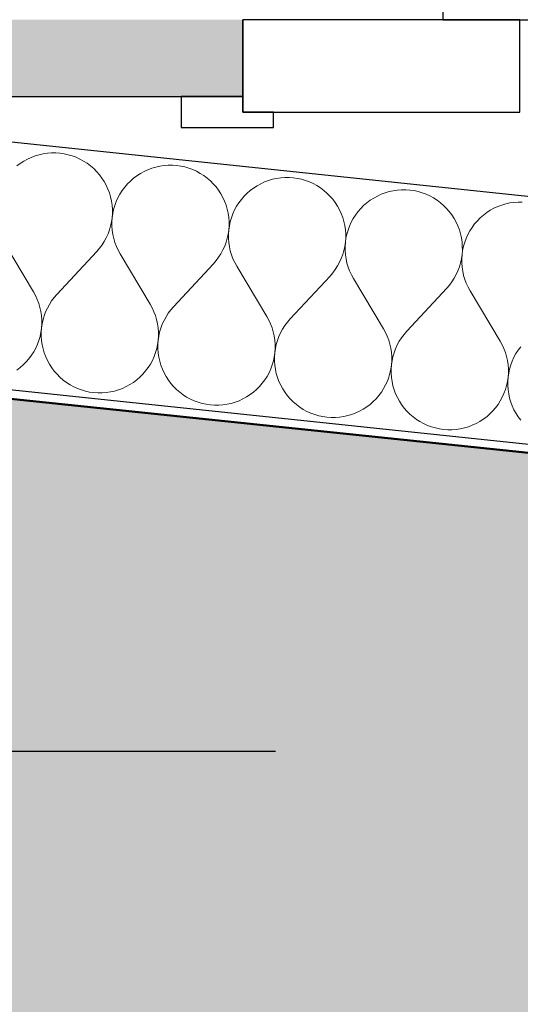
# Model space of a CAD drawing. Header units: millimetres. Extents: x -28761 to 4793, y -4271 to 20239.
# Tile 160 of 256: x -12714 to -12388, y 8825 to 9465. Entities that reach past the tile are written whole.
import ezdxf

# ---------------------------------------------------------------- set-up
doc = ezdxf.new("R2010")
doc.units = ezdxf.units.MM
doc.header["$MEASUREMENT"] = 0
doc.linetypes.add('Wipeout_Contour', pattern=[1000, 0, -1000])
for name, color, linetype in [('5._POHLED ZÁPADNÍ_1_Konstrukce - nenosné', 7, 'Continuous'), ('5._POHLED ZÁPADNÍ_1_Konstrukce - nosné', 7, 'Continuous'), ('5._POHLED ZÁPADNÍ_1_Nové_Konstrukce - nosné', 7, 'Continuous'), ('5._POHLED ZÁPADNÍ_1_Nové_Kóty - SP', 7, 'Continuous'), ('5._POHLED ZÁPADNÍ_1_Nové_Výplně – Řezové', 7, 'Continuous'), ('5._POHLED ZÁPADNÍ_1_Nové_VÝTAH VAR 1', 7, 'Continuous'), ('5._POHLED ZÁPADNÍ_1_Výplně – Řezové', 7, 'Continuous')]:
    doc.layers.add(name, color=color, linetype=linetype)

# ---------------------------------------------------------------- blocks, each defined once
blk = doc.blocks.new('*X36', base_point=(-30186.65, -6515.26))
at = {"layer": '5._POHLED ZÁPADNÍ_1_Nové_Výplně – Řezové', "color": 21, "linetype": 'Continuous', "lineweight": 20, "true_color": 0xffaaaa}
for p, q in [((-12711.06, 9372.72), (-12713.35, 9371.24)), ((-12708.68, 9374.03), (-12711.06, 9372.72)), ((-12706.2, 9375.17), (-12708.68, 9374.03)), ((-12703.66, 9376.12), (-12706.2, 9375.17)), ((-12701.05, 9376.9), (-12703.66, 9376.12)), ((-12698.39, 9377.48), (-12701.05, 9376.9)), ((-12695.7, 9377.87), (-12698.39, 9377.48)), ((-12692.99, 9378.07), (-12695.7, 9377.87)), ((-12690.27, 9378.08), (-12692.99, 9378.07)), ((-12687.55, 9377.89), (-12690.27, 9378.08)), ((-12684.86, 9377.51), (-12687.55, 9377.89)), ((-12682.2, 9376.94), (-12684.86, 9377.51)), ((-12679.59, 9376.18), (-12682.2, 9376.94)), ((-12677.04, 9375.23), (-12679.59, 9376.18)), ((-12674.56, 9374.11), (-12677.04, 9375.23)), ((-12672.17, 9372.81), (-12674.56, 9374.11)), ((-12669.88, 9371.34), (-12672.17, 9372.81)), ((-12713.35, 9371.24), (-12715.52, 9369.61)), ((-12667.7, 9369.71), (-12669.88, 9371.34)), ((-12665.64, 9367.94), (-12667.7, 9369.71)), ((-12663.71, 9366.02), (-12665.64, 9367.94)), ((-12630.43, 9367.19), (-12632.9, 9366.05)), ((-12627.89, 9368.14), (-12630.43, 9367.19)), ((-12625.28, 9368.92), (-12627.89, 9368.14)), ((-12622.62, 9369.5), (-12625.28, 9368.92)), ((-12619.93, 9369.89), (-12622.62, 9369.5)), ((-12617.21, 9370.09), (-12619.93, 9369.89)), ((-12614.49, 9370.1), (-12617.21, 9370.09)), ((-12611.78, 9369.91), (-12614.49, 9370.1)), ((-12609.09, 9369.53), (-12611.78, 9369.91)), ((-12606.43, 9368.96), (-12609.09, 9369.53)), ((-12603.82, 9368.2), (-12606.43, 9368.96)), ((-12601.26, 9367.25), (-12603.82, 9368.2)), ((-12598.79, 9366.13), (-12601.26, 9367.25)), ((-12661.92, 9363.96), (-12663.71, 9366.02)), ((-12660.29, 9361.79), (-12661.92, 9363.96)), ((-12658.81, 9359.5), (-12660.29, 9361.79)), ((-12639.75, 9361.63), (-12641.8, 9359.84)), ((-12637.57, 9363.26), (-12639.75, 9361.63)), ((-12635.29, 9364.74), (-12637.57, 9363.26)), ((-12632.9, 9366.05), (-12635.29, 9364.74)), ((-12596.4, 9364.83), (-12598.79, 9366.13)), ((-12594.11, 9363.36), (-12596.4, 9364.83)), ((-12591.92, 9361.73), (-12594.11, 9363.36)), ((-12589.86, 9359.96), (-12591.92, 9361.73)), ((-12587.94, 9358.04), (-12589.86, 9359.96)), ((-12552.11, 9360.16), (-12554.66, 9359.21)), ((-12549.51, 9360.94), (-12552.11, 9360.16)), ((-12546.85, 9361.52), (-12549.51, 9360.94)), ((-12544.16, 9361.91), (-12546.85, 9361.52)), ((-12541.44, 9362.11), (-12544.16, 9361.91)), ((-12538.72, 9362.12), (-12541.44, 9362.11)), ((-12536.01, 9361.93), (-12538.72, 9362.12)), ((-12533.32, 9361.55), (-12536.01, 9361.93)), ((-12530.66, 9360.98), (-12533.32, 9361.55)), ((-12528.04, 9360.22), (-12530.66, 9360.98)), ((-12525.49, 9359.27), (-12528.04, 9360.22)), ((-12657.51, 9357.12), (-12658.81, 9359.5)), ((-12656.37, 9354.64), (-12657.51, 9357.12)), ((-12655.42, 9352.1), (-12656.37, 9354.64)), ((-12647.12, 9353.67), (-12648.58, 9351.38)), ((-12645.49, 9355.85), (-12647.12, 9353.67)), ((-12643.72, 9357.91), (-12645.49, 9355.85)), ((-12641.8, 9359.84), (-12643.72, 9357.91)), ((-12586.15, 9355.98), (-12587.94, 9358.04)), ((-12584.52, 9353.81), (-12586.15, 9355.98)), ((-12583.04, 9351.52), (-12584.52, 9353.81)), ((-12563.98, 9353.65), (-12566.03, 9351.86)), ((-12561.8, 9355.28), (-12563.98, 9353.65)), ((-12559.52, 9356.76), (-12561.8, 9355.28)), ((-12557.13, 9358.07), (-12559.52, 9356.76)), ((-12554.66, 9359.21), (-12557.13, 9358.07)), ((-12523.02, 9358.15), (-12525.49, 9359.27)), ((-12520.63, 9356.85), (-12523.02, 9358.15)), ((-12518.33, 9355.38), (-12520.63, 9356.85)), ((-12516.15, 9353.75), (-12518.33, 9355.38)), ((-12514.09, 9351.98), (-12516.15, 9353.75)), ((-12471.08, 9353.54), (-12473.73, 9352.96)), ((-12468.39, 9353.93), (-12471.08, 9353.54)), ((-12465.67, 9354.13), (-12468.39, 9353.93)), ((-12462.95, 9354.14), (-12465.67, 9354.13)), ((-12460.24, 9353.95), (-12462.95, 9354.14)), ((-12457.54, 9353.57), (-12460.24, 9353.95)), ((-12454.88, 9353), (-12457.54, 9353.57)), ((-12654.65, 9349.49), (-12655.42, 9352.1)), ((-12654.06, 9346.83), (-12654.65, 9349.49)), ((-12649.88, 9348.99), (-12651, 9346.51)), ((-12648.58, 9351.38), (-12649.88, 9348.99)), ((-12581.73, 9349.14), (-12583.04, 9351.52)), ((-12580.6, 9346.66), (-12581.73, 9349.14)), ((-12569.72, 9347.87), (-12571.35, 9345.69)), ((-12567.95, 9349.93), (-12569.72, 9347.87)), ((-12566.03, 9351.86), (-12567.95, 9349.93)), ((-12512.17, 9350.06), (-12514.09, 9351.98)), ((-12510.38, 9348), (-12512.17, 9350.06)), ((-12508.75, 9345.83), (-12510.38, 9348)), ((-12486.03, 9347.3), (-12488.2, 9345.67)), ((-12483.75, 9348.78), (-12486.03, 9347.3)), ((-12481.36, 9350.09), (-12483.75, 9348.78)), ((-12478.89, 9351.23), (-12481.36, 9350.09)), ((-12476.34, 9352.18), (-12478.89, 9351.23)), ((-12473.73, 9352.96), (-12476.34, 9352.18)), ((-12452.27, 9352.24), (-12454.88, 9353)), ((-12449.72, 9351.29), (-12452.27, 9352.24)), ((-12447.24, 9350.17), (-12449.72, 9351.29)), ((-12444.85, 9348.87), (-12447.24, 9350.17)), ((-12442.56, 9347.4), (-12444.85, 9348.87)), ((-12440.38, 9345.77), (-12442.56, 9347.4)), ((-12653.67, 9344.14), (-12654.06, 9346.83)), ((-12653.47, 9341.43), (-12653.67, 9344.14)), ((-12653.47, 9338.71), (-12653.47, 9341.43)), ((-12652.71, 9341.35), (-12653.28, 9338.69)), ((-12651.95, 9343.96), (-12652.71, 9341.35)), ((-12651, 9346.51), (-12651.95, 9343.96)), ((-12579.65, 9344.12), (-12580.6, 9346.66)), ((-12578.87, 9341.51), (-12579.65, 9344.12)), ((-12578.29, 9338.85), (-12578.87, 9341.51)), ((-12574.11, 9341.01), (-12575.23, 9338.53)), ((-12572.81, 9343.4), (-12574.11, 9341.01)), ((-12571.35, 9345.69), (-12572.81, 9343.4)), ((-12507.27, 9343.54), (-12508.75, 9345.83)), ((-12505.96, 9341.16), (-12507.27, 9343.54)), ((-12504.83, 9338.68), (-12505.96, 9341.16)), ((-12492.18, 9341.95), (-12493.95, 9339.89)), ((-12490.26, 9343.88), (-12492.18, 9341.95)), ((-12488.2, 9345.67), (-12490.26, 9343.88)), ((-12438.32, 9344), (-12440.38, 9345.77)), ((-12436.39, 9342.08), (-12438.32, 9344)), ((-12434.61, 9340.02), (-12436.39, 9342.08)), ((-12407.97, 9340.8), (-12410.26, 9339.32)), ((-12405.59, 9342.11), (-12407.97, 9340.8)), ((-12403.12, 9343.25), (-12405.59, 9342.11)), ((-12400.57, 9344.2), (-12403.12, 9343.25)), ((-12397.96, 9344.98), (-12400.57, 9344.2)), ((-12395.31, 9345.56), (-12397.96, 9344.98)), ((-12392.61, 9345.95), (-12395.31, 9345.56)), ((-12389.9, 9346.15), (-12392.61, 9345.95)), ((-12387.18, 9346.16), (-12389.9, 9346.15)), ((-12654.04, 9333.3), (-12653.66, 9335.99)), ((-12653.66, 9335.99), (-12653.85, 9333.28)), ((-12653.66, 9335.99), (-12653.47, 9338.71)), ((-12653.28, 9338.69), (-12653.66, 9335.99)), ((-12577.9, 9336.16), (-12578.29, 9338.85)), ((-12577.7, 9333.45), (-12577.9, 9336.16)), ((-12576.18, 9335.98), (-12576.94, 9333.36)), ((-12575.23, 9338.53), (-12576.18, 9335.98)), ((-12503.87, 9336.14), (-12504.83, 9338.68)), ((-12503.1, 9333.53), (-12503.87, 9336.14)), ((-12497.04, 9335.42), (-12498.34, 9333.03)), ((-12495.58, 9337.71), (-12497.04, 9335.42)), ((-12493.95, 9339.89), (-12495.58, 9337.71)), ((-12432.97, 9337.85), (-12434.61, 9340.02)), ((-12431.5, 9335.56), (-12432.97, 9337.85)), ((-12430.19, 9333.18), (-12431.5, 9335.56)), ((-12414.49, 9335.9), (-12416.4, 9333.97)), ((-12412.43, 9337.69), (-12414.49, 9335.9)), ((-12410.26, 9339.32), (-12412.43, 9337.69)), ((-12656.33, 9325.48), (-12655.38, 9328.03)), ((-12655.38, 9328.03), (-12654.62, 9330.64)), ((-12654.62, 9330.64), (-12654.04, 9333.3)), ((-12653.85, 9333.28), (-12653.84, 9330.56)), ((-12653.84, 9330.56), (-12653.64, 9327.84)), ((-12578.27, 9325.32), (-12577.89, 9328.01)), ((-12577.89, 9328.01), (-12578.07, 9325.3)), ((-12577.89, 9328.01), (-12577.7, 9330.73)), ((-12577.51, 9330.71), (-12577.89, 9328.01)), ((-12577.7, 9330.73), (-12577.7, 9333.45)), ((-12576.94, 9333.36), (-12577.51, 9330.71)), ((-12502.52, 9330.87), (-12503.1, 9333.53)), ((-12502.13, 9328.18), (-12502.52, 9330.87)), ((-12501.93, 9325.47), (-12502.13, 9328.18)), ((-12500.41, 9328), (-12501.17, 9325.38)), ((-12499.46, 9330.55), (-12500.41, 9328)), ((-12498.34, 9333.03), (-12499.46, 9330.55)), ((-12429.06, 9330.7), (-12430.19, 9333.18)), ((-12428.1, 9328.16), (-12429.06, 9330.7)), ((-12427.33, 9325.55), (-12428.1, 9328.16)), ((-12419.8, 9329.73), (-12421.27, 9327.44)), ((-12418.18, 9331.91), (-12419.8, 9329.73)), ((-12416.4, 9333.97), (-12418.18, 9331.91)), ((-12658.75, 9320.61), (-12657.45, 9323)), ((-12657.45, 9323), (-12656.33, 9325.48)), ((-12653.64, 9327.84), (-12653.24, 9325.15)), ((-12653.24, 9325.15), (-12652.65, 9322.5)), ((-12652.65, 9322.5), (-12651.88, 9319.89)), ((-12579.61, 9320.05), (-12578.84, 9322.66)), ((-12578.84, 9322.66), (-12578.27, 9325.32)), ((-12578.07, 9325.3), (-12578.07, 9322.58)), ((-12578.07, 9322.58), (-12577.86, 9319.86)), ((-12502.12, 9320.03), (-12501.93, 9322.74)), ((-12501.74, 9322.72), (-12502.12, 9320.03)), ((-12501.93, 9322.74), (-12501.93, 9325.47)), ((-12501.17, 9325.38), (-12501.74, 9322.72)), ((-12426.75, 9322.89), (-12427.33, 9325.55)), ((-12426.36, 9320.2), (-12426.75, 9322.89)), ((-12423.69, 9322.57), (-12424.63, 9320.02)), ((-12422.57, 9325.05), (-12423.69, 9322.57)), ((-12421.27, 9327.44), (-12422.57, 9325.05)), ((-12724.24, 9320.47), (-12704.71, 9287.76)), ((-12663.63, 9314.08), (-12661.85, 9316.14)), ((-12661.85, 9316.14), (-12660.22, 9318.32)), ((-12660.22, 9318.32), (-12658.75, 9320.61)), ((-12651.88, 9319.89), (-12650.92, 9317.34)), ((-12650.92, 9317.34), (-12649.78, 9314.87)), ((-12581.68, 9315.02), (-12580.55, 9317.5)), ((-12580.55, 9317.5), (-12579.61, 9320.05)), ((-12577.86, 9319.86), (-12577.47, 9317.17)), ((-12577.47, 9317.17), (-12576.88, 9314.52)), ((-12503.07, 9314.68), (-12502.5, 9317.34)), ((-12502.5, 9317.34), (-12502.12, 9320.03)), ((-12502.12, 9320.03), (-12502.3, 9317.32)), ((-12502.3, 9317.32), (-12502.29, 9314.6)), ((-12426.16, 9317.49), (-12426.36, 9320.2)), ((-12426.15, 9314.76), (-12426.16, 9317.49)), ((-12425.39, 9317.4), (-12425.96, 9314.74)), ((-12424.63, 9320.02), (-12425.39, 9317.4)), ((-12663.63, 9314.08), (-12689.55, 9286.17)), ((-12649.78, 9314.87), (-12648.47, 9312.49)), ((-12648.47, 9312.49), (-12628.93, 9279.78)), ((-12586.08, 9308.16), (-12584.45, 9310.34)), ((-12584.45, 9310.34), (-12582.98, 9312.63)), ((-12582.98, 9312.63), (-12581.68, 9315.02)), ((-12576.88, 9314.52), (-12576.11, 9311.91)), ((-12576.11, 9311.91), (-12575.15, 9309.36)), ((-12575.15, 9309.36), (-12574.01, 9306.89)), ((-12505.91, 9307.04), (-12504.78, 9309.52)), ((-12504.78, 9309.52), (-12503.84, 9312.07)), ((-12503.84, 9312.07), (-12503.07, 9314.68)), ((-12502.29, 9314.6), (-12502.09, 9311.88)), ((-12502.09, 9311.88), (-12501.7, 9309.19)), ((-12501.7, 9309.19), (-12501.11, 9306.54)), ((-12427.3, 9306.7), (-12426.73, 9309.36)), ((-12426.73, 9309.36), (-12426.34, 9312.05)), ((-12426.34, 9312.05), (-12426.53, 9309.34)), ((-12426.53, 9309.34), (-12426.52, 9306.62)), ((-12426.34, 9312.05), (-12426.15, 9314.76)), ((-12425.96, 9314.74), (-12426.34, 9312.05)), ((-12587.86, 9306.1), (-12613.78, 9278.19)), ((-12587.86, 9306.1), (-12586.08, 9308.16)), ((-12574.01, 9306.89), (-12572.7, 9304.51)), ((-12572.7, 9304.51), (-12553.16, 9271.8)), ((-12510.31, 9300.18), (-12508.68, 9302.36)), ((-12508.68, 9302.36), (-12507.21, 9304.65)), ((-12507.21, 9304.65), (-12505.91, 9307.04)), ((-12501.11, 9306.54), (-12500.34, 9303.93)), ((-12500.34, 9303.93), (-12499.38, 9301.38)), ((-12429.01, 9301.54), (-12428.06, 9304.09)), ((-12428.06, 9304.09), (-12427.3, 9306.7)), ((-12426.52, 9306.62), (-12426.32, 9303.9)), ((-12426.32, 9303.9), (-12425.93, 9301.21)), ((-12512.08, 9298.12), (-12538.01, 9270.21)), ((-12512.08, 9298.12), (-12510.31, 9300.18)), ((-12499.38, 9301.38), (-12498.24, 9298.91)), ((-12498.24, 9298.91), (-12496.93, 9296.53)), ((-12496.93, 9296.53), (-12477.39, 9263.82)), ((-12432.91, 9294.38), (-12431.44, 9296.67)), ((-12431.44, 9296.67), (-12430.14, 9299.06)), ((-12430.14, 9299.06), (-12429.01, 9301.54)), ((-12425.93, 9301.21), (-12425.34, 9298.55)), ((-12425.34, 9298.55), (-12424.57, 9295.95)), ((-12424.57, 9295.95), (-12423.61, 9293.4)), ((-12436.31, 9290.14), (-12462.24, 9262.23)), ((-12436.31, 9290.14), (-12434.53, 9292.2)), ((-12434.53, 9292.2), (-12432.91, 9294.38)), ((-12423.61, 9293.4), (-12422.47, 9290.93)), ((-12422.47, 9290.93), (-12421.16, 9288.55)), ((-12703.39, 9285.38), (-12704.71, 9287.76)), ((-12702.26, 9282.91), (-12703.39, 9285.38)), ((-12691.33, 9284.11), (-12692.96, 9281.93)), ((-12689.55, 9286.17), (-12691.33, 9284.11)), ((-12421.16, 9288.55), (-12401.62, 9255.84)), ((-12701.3, 9280.36), (-12702.26, 9282.91)), ((-12700.52, 9277.75), (-12701.3, 9280.36)), ((-12699.94, 9275.1), (-12700.52, 9277.75)), ((-12695.73, 9277.25), (-12696.85, 9274.77)), ((-12694.42, 9279.64), (-12695.73, 9277.25)), ((-12692.96, 9281.93), (-12694.42, 9279.64)), ((-12627.62, 9277.4), (-12628.93, 9279.78)), ((-12626.48, 9274.93), (-12627.62, 9277.4)), ((-12613.78, 9278.19), (-12615.56, 9276.13)), ((-12699.54, 9272.41), (-12699.94, 9275.1)), ((-12699.34, 9269.69), (-12699.54, 9272.41)), ((-12697.8, 9272.22), (-12698.56, 9269.61)), ((-12696.85, 9274.77), (-12697.8, 9272.22)), ((-12625.53, 9272.38), (-12626.48, 9274.93)), ((-12624.75, 9269.77), (-12625.53, 9272.38)), ((-12618.65, 9271.66), (-12619.95, 9269.27)), ((-12617.19, 9273.95), (-12618.65, 9271.66)), ((-12615.56, 9276.13), (-12617.19, 9273.95)), ((-12551.85, 9269.42), (-12553.16, 9271.8)), ((-12699.9, 9261.56), (-12699.52, 9264.26)), ((-12699.52, 9264.26), (-12699.71, 9261.54)), ((-12699.52, 9264.26), (-12699.33, 9266.97)), ((-12699.14, 9266.95), (-12699.52, 9264.26)), ((-12699.33, 9266.97), (-12699.34, 9269.69)), ((-12698.56, 9269.61), (-12699.14, 9266.95)), ((-12624.17, 9267.12), (-12624.75, 9269.77)), ((-12623.77, 9264.43), (-12624.17, 9267.12)), ((-12623.57, 9261.71), (-12623.77, 9264.43)), ((-12622.03, 9264.24), (-12622.79, 9261.63)), ((-12621.08, 9266.79), (-12622.03, 9264.24)), ((-12619.95, 9269.27), (-12621.08, 9266.79)), ((-12550.71, 9266.95), (-12551.85, 9269.42)), ((-12549.76, 9264.4), (-12550.71, 9266.95)), ((-12548.98, 9261.79), (-12549.76, 9264.4)), ((-12541.41, 9265.97), (-12542.88, 9263.68)), ((-12539.79, 9268.15), (-12541.41, 9265.97)), ((-12538.01, 9270.21), (-12539.79, 9268.15)), ((-12701.23, 9256.29), (-12700.47, 9258.9)), ((-12700.47, 9258.9), (-12699.9, 9261.56)), ((-12699.71, 9261.54), (-12699.71, 9258.82)), ((-12699.71, 9258.82), (-12699.51, 9256.11)), ((-12623.75, 9256.28), (-12623.56, 9258.99)), ((-12623.36, 9258.97), (-12623.75, 9256.28)), ((-12623.56, 9258.99), (-12623.57, 9261.71)), ((-12622.79, 9261.63), (-12623.36, 9258.97)), ((-12548.39, 9259.14), (-12548.98, 9261.79)), ((-12548, 9256.45), (-12548.39, 9259.14)), ((-12545.31, 9258.81), (-12546.26, 9256.26)), ((-12544.18, 9261.29), (-12545.31, 9258.81)), ((-12542.88, 9263.68), (-12544.18, 9261.29)), ((-12476.08, 9261.44), (-12477.39, 9263.82)), ((-12474.94, 9258.97), (-12476.08, 9261.44)), ((-12473.98, 9256.42), (-12474.94, 9258.97)), ((-12465.64, 9257.99), (-12467.11, 9255.7)), ((-12464.02, 9260.17), (-12465.64, 9257.99)), ((-12462.24, 9262.23), (-12464.02, 9260.17)), ((-12704.59, 9248.87), (-12703.3, 9251.26)), ((-12703.3, 9251.26), (-12702.17, 9253.74)), ((-12702.17, 9253.74), (-12701.23, 9256.29)), ((-12699.51, 9256.11), (-12699.12, 9253.42)), ((-12699.12, 9253.42), (-12698.53, 9250.76)), ((-12624.7, 9250.92), (-12624.13, 9253.58)), ((-12624.13, 9253.58), (-12623.75, 9256.28)), ((-12623.75, 9256.28), (-12623.94, 9253.56)), ((-12623.94, 9253.56), (-12623.93, 9250.84)), ((-12547.8, 9253.73), (-12548, 9256.45)), ((-12547.79, 9251.01), (-12547.8, 9253.73)), ((-12547.02, 9253.65), (-12547.59, 9250.99)), ((-12546.26, 9256.26), (-12547.02, 9253.65)), ((-12473.21, 9253.81), (-12473.98, 9256.42)), ((-12472.62, 9251.16), (-12473.21, 9253.81)), ((-12472.23, 9248.47), (-12472.62, 9251.16)), ((-12468.41, 9253.31), (-12469.54, 9250.83)), ((-12467.11, 9255.7), (-12468.41, 9253.31)), ((-12400.31, 9253.46), (-12401.62, 9255.84)), ((-12399.17, 9250.99), (-12400.31, 9253.46)), ((-12388.24, 9252.19), (-12389.87, 9250.01)), ((-12707.68, 9244.4), (-12706.06, 9246.58)), ((-12706.06, 9246.58), (-12704.59, 9248.87)), ((-12698.53, 9250.76), (-12697.76, 9248.15)), ((-12697.76, 9248.15), (-12696.81, 9245.6)), ((-12696.81, 9245.6), (-12695.67, 9243.13)), ((-12627.53, 9243.28), (-12626.4, 9245.76)), ((-12626.4, 9245.76), (-12625.46, 9248.31)), ((-12625.46, 9248.31), (-12624.7, 9250.92)), ((-12623.93, 9250.84), (-12623.74, 9248.13)), ((-12623.74, 9248.13), (-12623.34, 9245.44)), ((-12623.34, 9245.44), (-12622.76, 9242.78)), ((-12548.93, 9242.94), (-12548.36, 9245.6)), ((-12548.36, 9245.6), (-12547.98, 9248.3)), ((-12547.98, 9248.3), (-12548.17, 9245.58)), ((-12548.17, 9245.58), (-12548.16, 9242.86)), ((-12547.98, 9248.3), (-12547.79, 9251.01)), ((-12547.59, 9250.99), (-12547.98, 9248.3)), ((-12472.03, 9245.75), (-12472.23, 9248.47)), ((-12472.02, 9243.03), (-12472.03, 9245.75)), ((-12471.25, 9245.67), (-12471.82, 9243.01)), ((-12470.49, 9248.28), (-12471.25, 9245.67)), ((-12469.54, 9250.83), (-12470.49, 9248.28)), ((-12398.21, 9248.44), (-12399.17, 9250.99)), ((-12397.44, 9245.83), (-12398.21, 9248.44)), ((-12396.85, 9243.18), (-12397.44, 9245.83)), ((-12392.64, 9245.33), (-12393.77, 9242.85)), ((-12391.34, 9247.72), (-12392.64, 9245.33)), ((-12389.87, 9250.01), (-12391.34, 9247.72)), ((-12715.6, 9236.99), (-12713.43, 9238.62)), ((-12713.43, 9238.62), (-12711.38, 9240.41)), ((-12711.38, 9240.41), (-12709.46, 9242.34)), ((-12709.46, 9242.34), (-12707.68, 9244.4)), ((-12695.67, 9243.13), (-12694.36, 9240.75)), ((-12694.36, 9240.75), (-12692.89, 9238.46)), ((-12692.89, 9238.46), (-12691.25, 9236.29)), ((-12631.91, 9236.42), (-12630.29, 9238.6)), ((-12630.29, 9238.6), (-12628.82, 9240.89)), ((-12628.82, 9240.89), (-12627.53, 9243.28)), ((-12622.76, 9242.78), (-12621.99, 9240.17)), ((-12621.99, 9240.17), (-12621.03, 9237.62)), ((-12550.63, 9237.78), (-12549.69, 9240.33)), ((-12549.69, 9240.33), (-12548.93, 9242.94)), ((-12548.16, 9242.86), (-12547.96, 9240.15)), ((-12547.96, 9240.15), (-12547.57, 9237.46)), ((-12472.58, 9237.62), (-12472.21, 9240.32)), ((-12472.21, 9240.32), (-12472.4, 9237.6)), ((-12472.21, 9240.32), (-12472.02, 9243.03)), ((-12471.82, 9243.01), (-12472.21, 9240.32)), ((-12396.46, 9240.49), (-12396.85, 9243.18)), ((-12396.26, 9237.77), (-12396.46, 9240.49)), ((-12394.71, 9240.3), (-12395.48, 9237.69)), ((-12393.77, 9242.85), (-12394.71, 9240.3)), ((-12691.25, 9236.29), (-12689.47, 9234.23)), ((-12689.47, 9234.23), (-12687.54, 9232.31)), ((-12687.54, 9232.31), (-12685.48, 9230.54)), ((-12637.66, 9230.64), (-12635.61, 9232.43)), ((-12635.61, 9232.43), (-12633.69, 9234.36)), ((-12633.69, 9234.36), (-12631.91, 9236.42)), ((-12621.03, 9237.62), (-12619.9, 9235.15)), ((-12619.9, 9235.15), (-12618.59, 9232.77)), ((-12618.59, 9232.77), (-12617.12, 9230.48)), ((-12554.52, 9230.62), (-12553.05, 9232.91)), ((-12553.05, 9232.91), (-12551.75, 9235.3)), ((-12551.75, 9235.3), (-12550.63, 9237.78)), ((-12547.57, 9237.46), (-12546.99, 9234.8)), ((-12546.99, 9234.8), (-12546.22, 9232.19)), ((-12546.22, 9232.19), (-12545.26, 9229.64)), ((-12474.86, 9229.8), (-12473.92, 9232.35)), ((-12473.92, 9232.35), (-12473.16, 9234.96)), ((-12473.16, 9234.96), (-12472.58, 9237.62)), ((-12472.4, 9237.6), (-12472.39, 9234.88)), ((-12472.39, 9234.88), (-12472.19, 9232.17)), ((-12472.19, 9232.17), (-12471.8, 9229.48)), ((-12396.81, 9229.64), (-12396.43, 9232.34)), ((-12396.43, 9232.34), (-12396.62, 9229.62)), ((-12396.43, 9232.34), (-12396.25, 9235.05)), ((-12396.05, 9235.03), (-12396.43, 9232.34)), ((-12396.25, 9235.05), (-12396.26, 9237.77)), ((-12395.48, 9237.69), (-12396.05, 9235.03)), ((-12685.48, 9230.54), (-12683.3, 9228.91)), ((-12683.3, 9228.91), (-12681.01, 9227.44)), ((-12681.01, 9227.44), (-12678.62, 9226.14)), ((-12678.62, 9226.14), (-12676.14, 9225.02)), ((-12646.97, 9225.08), (-12644.5, 9226.22)), ((-12644.5, 9226.22), (-12642.12, 9227.53)), ((-12642.12, 9227.53), (-12639.83, 9229.01)), ((-12639.83, 9229.01), (-12637.66, 9230.64)), ((-12617.12, 9230.48), (-12615.48, 9228.31)), ((-12615.48, 9228.31), (-12613.7, 9226.25)), ((-12613.7, 9226.25), (-12611.77, 9224.33)), ((-12559.84, 9224.45), (-12557.92, 9226.38)), ((-12557.92, 9226.38), (-12556.14, 9228.44)), ((-12556.14, 9228.44), (-12554.52, 9230.62)), ((-12545.26, 9229.64), (-12544.13, 9227.17)), ((-12544.13, 9227.17), (-12542.82, 9224.79)), ((-12477.28, 9224.93), (-12475.98, 9227.32)), ((-12475.98, 9227.32), (-12474.86, 9229.8)), ((-12471.8, 9229.48), (-12471.22, 9226.82)), ((-12471.22, 9226.82), (-12470.45, 9224.21)), ((-12398.14, 9224.37), (-12397.38, 9226.98)), ((-12397.38, 9226.98), (-12396.81, 9229.64)), ((-12396.62, 9229.62), (-12396.62, 9226.9)), ((-12396.62, 9226.9), (-12396.42, 9224.19)), ((-12676.14, 9225.02), (-12673.59, 9224.07)), ((-12673.59, 9224.07), (-12670.98, 9223.31)), ((-12670.98, 9223.31), (-12668.32, 9222.74)), ((-12668.32, 9222.74), (-12665.63, 9222.36)), ((-12665.63, 9222.36), (-12662.91, 9222.17)), ((-12662.91, 9222.17), (-12660.19, 9222.18)), ((-12660.19, 9222.18), (-12657.48, 9222.38)), ((-12657.48, 9222.38), (-12654.79, 9222.77)), ((-12654.79, 9222.77), (-12652.13, 9223.35)), ((-12652.13, 9223.35), (-12649.52, 9224.13)), ((-12649.52, 9224.13), (-12646.97, 9225.08)), ((-12611.77, 9224.33), (-12609.71, 9222.56)), ((-12609.71, 9222.56), (-12607.53, 9220.93)), ((-12607.53, 9220.93), (-12605.24, 9219.46)), ((-12605.24, 9219.46), (-12602.85, 9218.16)), ((-12568.73, 9218.24), (-12566.35, 9219.55)), ((-12566.35, 9219.55), (-12564.06, 9221.03)), ((-12564.06, 9221.03), (-12561.89, 9222.66)), ((-12561.89, 9222.66), (-12559.84, 9224.45)), ((-12542.82, 9224.79), (-12541.35, 9222.5)), ((-12541.35, 9222.5), (-12539.71, 9220.33)), ((-12539.71, 9220.33), (-12537.93, 9218.27)), ((-12482.15, 9218.4), (-12480.37, 9220.46)), ((-12480.37, 9220.46), (-12478.74, 9222.64)), ((-12478.74, 9222.64), (-12477.28, 9224.93)), ((-12470.45, 9224.21), (-12469.49, 9221.66)), ((-12469.49, 9221.66), (-12468.36, 9219.19)), ((-12468.36, 9219.19), (-12467.05, 9216.81)), ((-12401.51, 9216.95), (-12400.21, 9219.34)), ((-12400.21, 9219.34), (-12399.09, 9221.82)), ((-12399.09, 9221.82), (-12398.14, 9224.37)), ((-12396.42, 9224.19), (-12396.03, 9221.5)), ((-12396.03, 9221.5), (-12395.45, 9218.84)), ((-12602.85, 9218.16), (-12600.37, 9217.04)), ((-12600.37, 9217.04), (-12597.82, 9216.09)), ((-12597.82, 9216.09), (-12595.21, 9215.33)), ((-12595.21, 9215.33), (-12592.55, 9214.76)), ((-12592.55, 9214.76), (-12589.85, 9214.38)), ((-12589.85, 9214.38), (-12587.14, 9214.19)), ((-12587.14, 9214.19), (-12584.42, 9214.2)), ((-12584.42, 9214.2), (-12581.71, 9214.4)), ((-12581.71, 9214.4), (-12579.02, 9214.79)), ((-12579.02, 9214.79), (-12576.36, 9215.37)), ((-12576.36, 9215.37), (-12573.75, 9216.15)), ((-12573.75, 9216.15), (-12571.2, 9217.1)), ((-12571.2, 9217.1), (-12568.73, 9218.24)), ((-12537.93, 9218.27), (-12536, 9216.35)), ((-12536, 9216.35), (-12533.94, 9214.58)), ((-12533.94, 9214.58), (-12531.76, 9212.95)), ((-12531.76, 9212.95), (-12529.47, 9211.48)), ((-12490.58, 9211.57), (-12488.29, 9213.05)), ((-12488.29, 9213.05), (-12486.12, 9214.68)), ((-12486.12, 9214.68), (-12484.06, 9216.47)), ((-12484.06, 9216.47), (-12482.15, 9218.4)), ((-12467.05, 9216.81), (-12465.57, 9214.52)), ((-12465.57, 9214.52), (-12463.94, 9212.35)), ((-12404.6, 9212.48), (-12402.97, 9214.66)), ((-12402.97, 9214.66), (-12401.51, 9216.95)), ((-12395.45, 9218.84), (-12394.68, 9216.23)), ((-12394.68, 9216.23), (-12393.72, 9213.68)), ((-12393.72, 9213.68), (-12392.59, 9211.21)), ((-12529.47, 9211.48), (-12527.08, 9210.18)), ((-12527.08, 9210.18), (-12524.6, 9209.06)), ((-12524.6, 9209.06), (-12522.05, 9208.11)), ((-12522.05, 9208.11), (-12519.44, 9207.35)), ((-12519.44, 9207.35), (-12516.78, 9206.78)), ((-12516.78, 9206.78), (-12514.08, 9206.4)), ((-12514.08, 9206.4), (-12511.37, 9206.21)), ((-12508.65, 9206.22), (-12505.94, 9206.42)), ((-12505.94, 9206.42), (-12503.24, 9206.81)), ((-12503.24, 9206.81), (-12500.59, 9207.39)), ((-12500.59, 9207.39), (-12497.98, 9208.17)), ((-12497.98, 9208.17), (-12495.43, 9209.12)), ((-12495.43, 9209.12), (-12492.96, 9210.26)), ((-12492.96, 9210.26), (-12490.58, 9211.57)), ((-12463.94, 9212.35), (-12462.15, 9210.29)), ((-12462.15, 9210.29), (-12460.23, 9208.37)), ((-12460.23, 9208.37), (-12458.17, 9206.6)), ((-12458.17, 9206.6), (-12455.99, 9204.97)), ((-12412.52, 9205.07), (-12410.34, 9206.7)), ((-12410.34, 9206.7), (-12408.29, 9208.49)), ((-12408.29, 9208.49), (-12406.37, 9210.42)), ((-12406.37, 9210.42), (-12404.6, 9212.48)), ((-12392.59, 9211.21), (-12391.28, 9208.83)), ((-12391.28, 9208.83), (-12389.8, 9206.54)), ((-12389.8, 9206.54), (-12388.17, 9204.37)), ((-12511.37, 9206.21), (-12508.65, 9206.22)), ((-12455.99, 9204.97), (-12453.7, 9203.5)), ((-12453.7, 9203.5), (-12451.31, 9202.2)), ((-12451.31, 9202.2), (-12448.83, 9201.08)), ((-12448.83, 9201.08), (-12446.28, 9200.13)), ((-12446.28, 9200.13), (-12443.67, 9199.37)), ((-12424.82, 9199.41), (-12422.21, 9200.19)), ((-12422.21, 9200.19), (-12419.66, 9201.14)), ((-12419.66, 9201.14), (-12417.19, 9202.28)), ((-12417.19, 9202.28), (-12414.8, 9203.59)), ((-12414.8, 9203.59), (-12412.52, 9205.07)), ((-12443.67, 9199.37), (-12441.01, 9198.8)), ((-12441.01, 9198.8), (-12438.31, 9198.42)), ((-12438.31, 9198.42), (-12435.6, 9198.23)), ((-12435.6, 9198.23), (-12432.88, 9198.24)), ((-12432.88, 9198.24), (-12430.16, 9198.44)), ((-12430.16, 9198.44), (-12427.47, 9198.83)), ((-12427.47, 9198.83), (-12424.82, 9199.41))]:
    blk.add_line(p, q, dxfattribs=at)

msp = doc.modelspace()

# ---------------------------------------------------------------- hatches: boundary and pattern name
at = {"layer": '5._POHLED ZÁPADNÍ_1_Nové_Výplně – Řezové', "linetype": 'Continuous', "lineweight": 0, "true_color": 0x3f2a2a}
msp.add_hatch(color=19, dxfattribs=at).paths.add_polyline_path([(-12842.41, 9414.66), (-12568.74, 9414.66), (-12568.74, 9464.66), (-12792.41, 9464.66)])
at = {"layer": '5._POHLED ZÁPADNÍ_1_Výplně – Řezové', "linetype": 'Continuous', "lineweight": 13}
msp.add_hatch(color=254, dxfattribs=at).paths.add_polyline_path([(-13491.26, 8765.9), (-10413.54, 8444.89), (-10358.56, 8972.03), (-13436.28, 9293.04)])

# ---------------------------------------------------------------- linework, layer by layer
at = {"layer": '5._POHLED ZÁPADNÍ_1_Konstrukce - nosné', "color": 7, "linetype": 'Continuous', "lineweight": 50, "flags": 128}
msp.add_lwpolyline([(-10358.56, 8972.03), (-13436.28, 9293.04)], dxfattribs=at)
at = {"layer": '5._POHLED ZÁPADNÍ_1_Nové_Kóty - SP', "color": 1, "linetype": 'Continuous', "lineweight": 25}
msp.add_line((-12547.48, 8989.08), (-13034.98, 8989.08), dxfattribs=at)
at = {"layer": '5._POHLED ZÁPADNÍ_1_Nové_VÝTAH VAR 1', "color": 1, "linetype": 'Continuous', "lineweight": 25}
for p, q in [((-12568.74, 9414.66), (-12568.74, 9464.66)), ((-12842.41, 9414.66), (-12568.74, 9414.66))]:
    msp.add_line(p, q, dxfattribs=at)
at = {"layer": '5._POHLED ZÁPADNÍ_1_Nové_VÝTAH VAR 1', "color": 1, "linetype": 'Continuous', "lineweight": 25, "flags": 128}
for points in [[(-12438.74, 9464.66), (-12118.74, 9464.66), (-12118.74, 9484.66), (-12438.74, 9484.66)], [(-12568.74, 9464.66), (-12568.74, 9404.66), (-12388.74, 9404.66), (-12388.74, 9464.66)], [(-12568.74, 9404.66), (-12568.74, 9414.66), (-12608.74, 9414.66), (-12608.74, 9394.66), (-12548.74, 9394.66), (-12548.74, 9404.66)]]:
    msp.add_lwpolyline(points, close=True, dxfattribs=at)

# ---------------------------------------------------------------- next in the draw order: wipeouts: each hides what was drawn before it
at = {"color": 254, "linetype": 'Wipeout_Contour', "lineweight": 0, "ltscale": 61313.242145}
msp.add_wipeout([(-13448.44, 9300.97), (-10970.6, 9040.01), (-10970.9, 9200.93), (-13430.85, 9460)], dxfattribs=at).dxf.layer = '5._POHLED ZÁPADNÍ_1_Nové_Výplně – Řezové'

# ---------------------------------------------------------------- next in the draw order: linework, layer by layer
at = {"layer": '5._POHLED ZÁPADNÍ_1_Nové_Konstrukce - nosné', "color": 1, "linetype": 'Continuous', "lineweight": 25, "flags": 128}
for points in [[(-10970.9, 9200.93), (-13430.85, 9460)], [(-13448.44, 9300.97), (-10970.6, 9040.01)]]:
    msp.add_lwpolyline(points, dxfattribs=at)

# ---------------------------------------------------------------- next in the draw order: block references
at = {"layer": '5._POHLED ZÁPADNÍ_1_Konstrukce - nenosné', "color": 9, "linetype": 'Continuous', "lineweight": 13}
msp.add_blockref('*X36', (-30186.65, -6515.26), dxfattribs=at)

doc.saveas('drawing.dxf')
